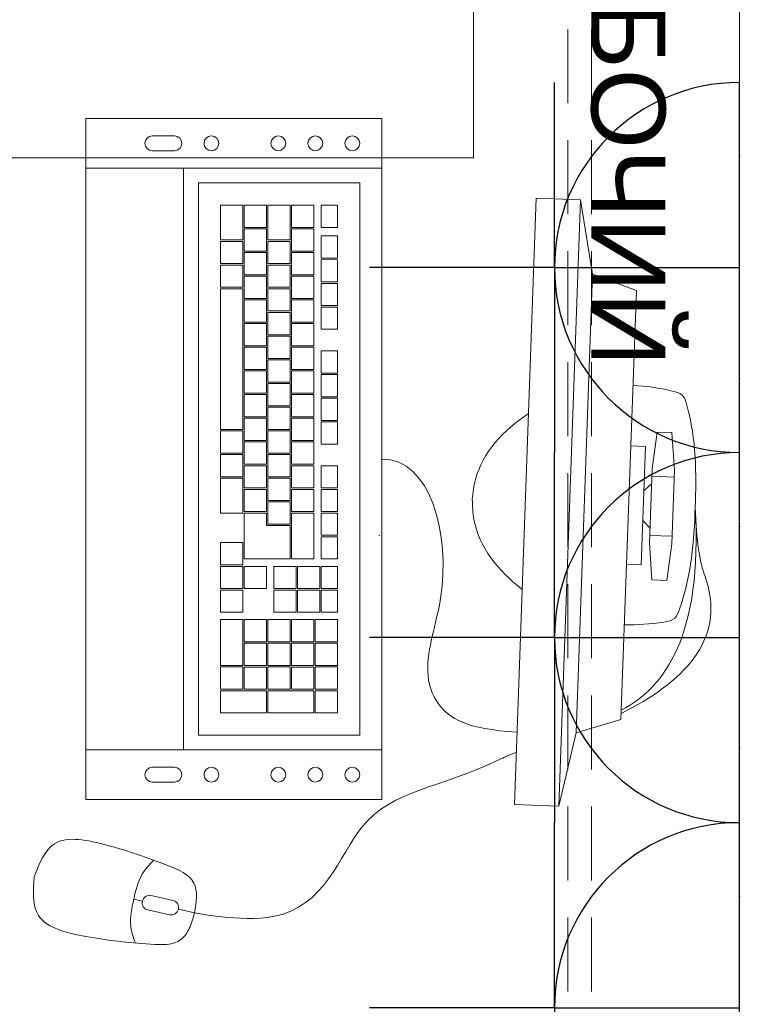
# Model space of a CAD drawing. Header units: millimetres. Extents: x -692150 to 2662533, y -92609 to 65084.
# Tile 18 of 256: x -73169 to -72680, y -52824 to -52159. Entities that reach past the tile are written whole.
import ezdxf

# ---------------------------------------------------------------- set-up
doc = ezdxf.new("R2010")
doc.units = ezdxf.units.MM
doc.linetypes.add('( Hidden )', pattern=[0.375, 0.25, -0.125])
doc.layers.add('00_АР_Номер мебели', color=1, linetype='Continuous', lineweight=13, plot=False)
doc.layers.add('11_АР_Номер мебели', color=1, linetype='Continuous', lineweight=13, plot=False)
for name, color, linetype, lineweight, true_color in [('00_АР_Подложка', 7, 'Continuous', 0, 0x9b9292), ('09_АР_Мебель', 7, 'Continuous', 9, 0x000000), ('1. ПОДЛОЖКА', 7, 'Continuous', 0, 0x9b9292)]:
    doc.layers.add(name, color=color, linetype=linetype, lineweight=lineweight, true_color=true_color)
doc.layers.add('06_АР_Мебель', color=4, linetype='Continuous', lineweight=9)
doc.layers.add('ЭОМ', color=7, linetype='Continuous')
doc.styles.get("Standard").update_dxf_attribs({"font": 'arial.ttf'})

# ---------------------------------------------------------------- blocks, each defined once
blk = doc.blocks.new('Компьютер')
at = {"layer": '00_АР_Подложка', "lineweight": 0}
for p, q in [((-76.43, 195.2), (-76.44, 185.2)), ((-76.43, 195.2), (-51.43, 197.69)), ((-51.43, 197.69), (-1.43, 197.66)), ((-46.44, 182.69), (-46.43, 197.69)), ((-6.43, 197.66), (-6.44, 182.66)), ((23.57, 195.14), (-1.43, 197.66)), ((23.57, 195.14), (23.56, 185.14)), ((-76.44, 185.2), (-51.44, 182.69)), ((-1.44, 182.66), (-51.44, 182.69)), ((-36.44, 177.68), (-41.44, 182.68)), ((-16.44, 177.67), (-11.44, 182.66)), ((23.56, 185.14), (-1.44, 182.66)), ((-66.45, 167.7), (-66.44, 177.7)), ((-66.44, 177.7), (13.56, 177.65)), ((13.56, 177.65), (13.55, 167.65)), ((-171.45, 167.76), (-181.47, 137.76)), ((118.55, 167.59), (-171.45, 167.76)), ((13.55, 167.65), (-66.45, 167.7)), ((118.55, 167.59), (128.47, 137.76)), ((-181.47, 137.76), (-231.47, 127.79)), ((-181.47, 137.76), (128.47, 137.76)), ((128.47, 137.76), (178.53, 127.79)), ((-231.49, 97.79), (-231.47, 127.79)), ((-231.47, 127.79), (178.53, 127.79)), ((178.53, 127.79), (178.51, 97.79)), ((-231.49, 97.79), (178.51, 97.79)), ((-281.52, -8.22), (178.19, 8.05)), ((144.71, 6.87), (151.79, -193.01)), ((178.19, 8.05), (185.27, -191.82)), ((-274.45, -208.09), (-281.52, -8.22)), ((-248.04, -7.03), (-240.97, -206.91)), ((-237.52, -21.67), (135.25, -8.48)), ((135.25, -8.48), (139.11, -117.41)), ((-233.66, -130.6), (-237.52, -21.67)), ((52.83, -26.4), (37.84, -26.93)), ((52.83, -26.4), (53.22, -37.4)), ((57.83, -26.23), (72.82, -25.7)), ((58.36, -41.22), (57.83, -26.23)), ((72.82, -25.7), (73.35, -40.69)), ((73.82, -25.66), (88.81, -25.13)), ((74.35, -40.65), (73.82, -25.66)), ((88.81, -25.13), (89.34, -40.12)), ((89.81, -25.1), (104.8, -24.56)), ((90.34, -40.09), (89.81, -25.1)), ((104.8, -24.56), (105.33, -39.56)), ((105.8, -24.53), (120.79, -24)), ((106.33, -39.52), (105.8, -24.53)), ((120.79, -24), (121.32, -38.99)), ((-138.21, -33.16), (-153.2, -33.69)), ((-138.21, -33.16), (-137.83, -44.16)), ((-108.65, -32.12), (-123.64, -32.65)), ((-123.25, -43.64), (-123.64, -32.65)), ((-108.65, -32.12), (-108.26, -43.11)), ((-92.66, -31.55), (-107.65, -32.08)), ((-107.26, -43.08), (-107.65, -32.08)), ((-92.66, -31.55), (-92.27, -42.55)), ((-76.67, -30.99), (-91.66, -31.52)), ((-91.27, -42.51), (-91.66, -31.52)), ((-76.67, -30.99), (-76.28, -41.98)), ((-60.68, -30.42), (-75.67, -30.95)), ((-75.28, -41.94), (-75.67, -30.95)), ((-60.68, -30.42), (-60.29, -41.41)), ((-31.11, -29.37), (-46.11, -29.9)), ((-45.72, -40.9), (-46.11, -29.9)), ((-31.11, -29.37), (-30.73, -40.37)), ((-15.12, -28.81), (-30.12, -29.34)), ((-29.73, -40.33), (-30.12, -29.34)), ((-15.12, -28.81), (-14.74, -39.8)), ((0.87, -28.24), (-14.13, -28.77)), ((-13.74, -39.77), (-14.13, -28.77)), ((0.87, -28.24), (1.25, -39.24)), ((16.86, -27.68), (1.86, -28.21)), ((2.25, -39.2), (1.86, -28.21)), ((16.86, -27.68), (17.24, -38.67)), ((36.84, -26.97), (21.85, -27.5)), ((22.24, -38.49), (21.85, -27.5)), ((36.84, -26.97), (37.23, -37.96)), ((38.23, -37.93), (37.84, -26.93)), ((-207, -35.6), (-222, -36.13)), ((-221.61, -47.12), (-222, -36.13)), ((-207, -35.6), (-206.62, -46.59)), ((-186.18, -34.86), (-201.17, -35.39)), ((-200.79, -46.39), (-201.17, -35.39)), ((-186.18, -34.86), (-185.8, -45.85)), ((-170.19, -34.3), (-185.18, -34.83)), ((-184.8, -45.82), (-185.18, -34.83)), ((-170.19, -34.3), (-169.81, -45.29)), ((-154.2, -33.73), (-169.19, -34.26)), ((-168.81, -45.25), (-169.19, -34.26)), ((-154.2, -33.73), (-153.82, -44.72)), ((-152.82, -44.69), (-153.2, -33.69)), ((-14.74, -39.8), (-29.73, -40.33)), ((1.25, -39.24), (-13.74, -39.77)), ((17.24, -38.67), (2.25, -39.2)), ((37.23, -37.96), (22.24, -38.49)), ((22.28, -39.49), (37.27, -38.96)), ((22.81, -54.48), (22.28, -39.49)), ((37.27, -38.96), (37.8, -53.95)), ((53.22, -37.4), (38.23, -37.93)), ((38.27, -38.93), (53.26, -38.4)), ((38.8, -53.92), (38.27, -38.93)), ((53.26, -38.4), (53.79, -53.39)), ((105.33, -39.56), (90.34, -40.09)), ((121.32, -38.99), (106.33, -39.52)), ((-185.8, -45.85), (-200.79, -46.39)), ((-169.81, -45.29), (-184.8, -45.82)), ((-153.82, -44.72), (-168.81, -45.25)), ((-137.83, -44.16), (-152.82, -44.69)), ((-108.26, -43.11), (-123.25, -43.64)), ((-92.27, -42.55), (-107.26, -43.08)), ((-76.28, -41.98), (-91.27, -42.51)), ((-77.52, -47.03), (-62.53, -46.5)), ((-60.29, -41.41), (-75.28, -41.94)), ((-62.53, -46.5), (-62, -61.49)), ((-61.53, -46.46), (-46.54, -45.93)), ((-61, -61.45), (-61.53, -46.46)), ((-46.54, -45.93), (-46.01, -60.92)), ((-30.73, -40.37), (-45.72, -40.9)), ((-45.54, -45.89), (-30.55, -45.36)), ((-45.01, -60.89), (-45.54, -45.89)), ((-30.55, -45.36), (-30.02, -60.35)), ((-29.55, -45.33), (-14.56, -44.8)), ((-29.02, -60.32), (-29.55, -45.33)), ((-14.56, -44.8), (-14.03, -59.79)), ((-13.56, -44.76), (17.42, -43.67)), ((-13.03, -59.75), (-13.56, -44.76)), ((17.42, -43.67), (17.95, -58.66)), ((73.35, -40.69), (58.36, -41.22)), ((58.4, -42.22), (73.39, -41.69)), ((58.93, -57.21), (58.4, -42.22)), ((73.39, -41.69), (73.92, -56.68)), ((89.34, -40.12), (74.35, -40.65)), ((74.39, -41.65), (89.38, -41.12)), ((74.92, -56.64), (74.39, -41.65)), ((89.38, -41.12), (89.91, -56.11)), ((90.38, -41.09), (105.37, -40.55)), ((90.91, -56.08), (90.38, -41.09)), ((105.37, -40.55), (105.9, -55.55)), ((106.37, -40.52), (121.36, -39.99)), ((107.46, -71.5), (106.37, -40.52)), ((121.36, -39.99), (122.45, -70.97)), ((-206.62, -46.59), (-221.61, -47.12)), ((-221.43, -52.12), (-206.44, -51.59)), ((-220.9, -67.11), (-221.43, -52.12)), ((-206.44, -51.59), (-205.91, -66.58)), ((-205.44, -51.55), (-190.45, -51.02)), ((-204.91, -66.54), (-205.44, -51.55)), ((-190.45, -51.02), (-189.92, -66.01)), ((-189.45, -50.99), (-174.46, -50.46)), ((-188.92, -65.98), (-189.45, -50.99)), ((-174.46, -50.46), (-173.93, -65.45)), ((-173.46, -50.42), (-158.47, -49.89)), ((-172.93, -65.41), (-173.46, -50.42)), ((-158.47, -49.89), (-157.94, -64.88)), ((-157.47, -49.86), (-142.48, -49.33)), ((-156.94, -64.85), (-157.47, -49.86)), ((-142.48, -49.33), (-141.95, -64.32)), ((-141.48, -49.29), (-126.49, -48.76)), ((-140.95, -64.28), (-141.48, -49.29)), ((-126.49, -48.76), (-125.96, -63.75)), ((-125.49, -48.72), (-110.5, -48.19)), ((-124.96, -63.71), (-125.49, -48.72)), ((-110.5, -48.19), (-109.97, -63.18)), ((-109.5, -48.16), (-94.51, -47.63)), ((-108.97, -63.15), (-109.5, -48.16)), ((-94.51, -47.63), (-93.98, -62.62)), ((-93.51, -47.59), (-78.52, -47.06)), ((-92.98, -62.58), (-93.51, -47.59)), ((-78.52, -47.06), (-77.99, -62.05)), ((-76.99, -62.02), (-77.52, -47.03)), ((-14.03, -59.79), (-29.02, -60.32)), ((17.95, -58.66), (-13.03, -59.75)), ((-4.5, -60.45), (17.99, -59.66)), ((17.99, -59.66), (19.08, -90.64)), ((37.8, -53.95), (22.81, -54.48)), ((22.84, -55.48), (37.83, -54.95)), ((23.37, -70.47), (22.84, -55.48)), ((37.83, -54.95), (38.36, -69.94)), ((53.79, -53.39), (38.8, -53.92)), ((38.83, -54.92), (53.82, -54.39)), ((39.36, -69.91), (38.83, -54.92)), ((53.82, -54.39), (54.35, -69.38)), ((73.92, -56.68), (58.93, -57.21)), ((58.96, -58.21), (73.95, -57.68)), ((59.49, -73.2), (58.96, -58.21)), ((73.95, -57.68), (74.48, -72.67)), ((89.91, -56.11), (74.92, -56.64)), ((74.95, -57.64), (89.94, -57.11)), ((75.48, -72.63), (74.95, -57.64)), ((89.94, -57.11), (90.47, -72.1)), ((105.9, -55.55), (90.91, -56.08)), ((90.94, -57.08), (105.93, -56.54)), ((91.47, -72.07), (90.94, -57.08)), ((105.93, -56.54), (106.46, -71.54)), ((-189.92, -66.01), (-204.91, -66.54)), ((-173.93, -65.45), (-188.92, -65.98)), ((-180.39, -66.68), (-165.4, -66.15)), ((-157.94, -64.88), (-172.93, -65.41)), ((-165.4, -66.15), (-164.87, -81.14)), ((-164.4, -66.11), (-149.41, -65.58)), ((-163.87, -81.1), (-164.4, -66.11)), ((-141.95, -64.32), (-156.94, -64.85)), ((-149.41, -65.58), (-148.88, -80.57)), ((-148.41, -65.54), (-133.42, -65.01)), ((-147.88, -80.54), (-148.41, -65.54)), ((-125.96, -63.75), (-140.95, -64.28)), ((-133.42, -65.01), (-132.89, -80.01)), ((-132.42, -64.98), (-117.43, -64.45)), ((-131.89, -79.97), (-132.42, -64.98)), ((-109.97, -63.18), (-124.96, -63.71)), ((-117.43, -64.45), (-116.9, -79.44)), ((-116.43, -64.41), (-101.44, -63.88)), ((-115.9, -79.4), (-116.43, -64.41)), ((-93.98, -62.62), (-108.97, -63.15)), ((-101.44, -63.88), (-100.91, -78.87)), ((-100.44, -63.85), (-85.45, -63.32)), ((-99.91, -78.84), (-100.44, -63.85)), ((-77.99, -62.05), (-92.98, -62.58)), ((-85.45, -63.32), (-84.92, -78.31)), ((-84.45, -63.28), (-69.46, -62.75)), ((-83.92, -78.27), (-84.45, -63.28)), ((-62, -61.49), (-76.99, -62.02)), ((-69.46, -62.75), (-68.93, -77.74)), ((-68.46, -62.72), (-53.47, -62.19)), ((-67.93, -77.71), (-68.46, -62.72)), ((-46.01, -60.92), (-61, -61.45)), ((-53.47, -62.19), (-52.94, -77.18)), ((-52.47, -62.15), (-37.48, -61.62)), ((-51.94, -77.14), (-52.47, -62.15)), ((-30.02, -60.35), (-45.01, -60.89)), ((-37.48, -61.62), (-36.95, -76.61)), ((-36.48, -61.58), (-21.49, -61.05)), ((-35.95, -76.57), (-36.48, -61.58)), ((-21.49, -61.05), (-20.96, -76.04)), ((-20.49, -61.02), (-5.5, -60.49)), ((-19.96, -76.01), (-20.49, -61.02)), ((-5.5, -60.49), (-4.97, -75.48)), ((-3.93, -76.44), (-4.5, -60.45)), ((-205.91, -66.58), (-220.9, -67.11)), ((-220.86, -68.11), (-197.38, -67.28)), ((-220.33, -83.1), (-220.86, -68.11)), ((-197.38, -67.28), (-196.85, -82.27)), ((-196.38, -67.24), (-181.39, -66.71)), ((-195.85, -82.23), (-196.38, -67.24)), ((-181.39, -66.71), (-180.86, -81.7)), ((-179.86, -81.67), (-180.39, -66.68)), ((38.36, -69.94), (23.37, -70.47)), ((54.35, -69.38), (39.36, -69.91)), ((74.48, -72.67), (59.49, -73.2)), ((90.47, -72.1), (75.48, -72.63)), ((75.52, -73.63), (90.51, -73.1)), ((90.51, -73.1), (91.04, -88.09)), ((106.46, -71.54), (91.47, -72.07)), ((91.51, -73.07), (106.5, -72.53)), ((92.04, -88.06), (91.51, -73.07)), ((106.5, -72.53), (107.03, -87.53)), ((122.45, -70.97), (107.46, -71.5)), ((107.5, -72.5), (122.49, -71.97)), ((108.59, -103.48), (107.5, -72.5)), ((122.49, -71.97), (123.58, -102.95)), ((-116.9, -79.44), (-131.89, -79.97)), ((-100.91, -78.87), (-115.9, -79.4)), ((-108.37, -80.14), (-93.38, -79.61)), ((-84.92, -78.31), (-99.91, -78.84)), ((-93.38, -79.61), (-92.85, -94.6)), ((-92.38, -79.57), (-77.39, -79.04)), ((-91.85, -94.56), (-92.38, -79.57)), ((-68.93, -77.74), (-83.92, -78.27)), ((-77.39, -79.04), (-76.86, -94.03)), ((-76.39, -79.01), (-61.4, -78.48)), ((-75.86, -94), (-76.39, -79.01)), ((-52.94, -77.18), (-67.93, -77.71)), ((-61.4, -78.48), (-60.87, -93.47)), ((-60.4, -78.44), (-45.41, -77.91)), ((-59.87, -93.43), (-60.4, -78.44)), ((-36.95, -76.61), (-51.94, -77.14)), ((-45.41, -77.91), (-44.88, -92.9)), ((-44.41, -77.87), (-29.42, -77.34)), ((-43.88, -92.87), (-44.41, -77.87)), ((-20.96, -76.04), (-35.95, -76.57)), ((-29.42, -77.34), (-28.89, -92.33)), ((-28.42, -77.31), (-13.43, -76.78)), ((-27.89, -92.3), (-28.42, -77.31)), ((-4.97, -75.48), (-19.96, -76.01)), ((-13.43, -76.78), (-12.9, -91.77)), ((-12.43, -76.74), (-3.93, -76.44)), ((-11.9, -91.73), (-12.43, -76.74)), ((23.55, -75.47), (38.54, -74.94)), ((24.08, -90.46), (23.55, -75.47)), ((38.54, -74.94), (39.07, -89.93)), ((59.53, -74.2), (74.52, -73.67)), ((60.06, -89.19), (59.53, -74.2)), ((74.52, -73.67), (75.05, -88.66)), ((76.05, -88.62), (75.52, -73.63)), ((-196.85, -82.27), (-220.33, -83.1)), ((-220.3, -84.1), (-205.31, -83.57)), ((-219.77, -99.09), (-220.3, -84.1)), ((-205.31, -83.57), (-204.78, -98.56)), ((-204.31, -83.53), (-189.32, -83)), ((-203.78, -98.52), (-204.31, -83.53)), ((-180.86, -81.7), (-195.85, -82.23)), ((-189.32, -83), (-188.79, -97.99)), ((-188.32, -82.97), (-173.33, -82.44)), ((-187.79, -97.96), (-188.32, -82.97)), ((-164.87, -81.14), (-179.86, -81.67)), ((-173.33, -82.44), (-172.8, -97.43)), ((-172.33, -82.4), (-157.34, -81.87)), ((-171.8, -97.39), (-172.33, -82.4)), ((-148.88, -80.57), (-163.87, -81.1)), ((-157.34, -81.87), (-156.81, -96.86)), ((-156.34, -81.84), (-141.35, -81.31)), ((-155.81, -96.83), (-156.34, -81.84)), ((-132.89, -80.01), (-147.88, -80.54)), ((-141.35, -81.31), (-140.82, -96.3)), ((-140.35, -81.27), (-125.36, -80.74)), ((-139.82, -96.26), (-140.35, -81.27)), ((-125.36, -80.74), (-124.83, -95.73)), ((-124.36, -80.7), (-109.37, -80.17)), ((-123.83, -95.69), (-124.36, -80.7)), ((-109.37, -80.17), (-108.84, -95.16)), ((-107.84, -95.13), (-108.37, -80.14)), ((-44.88, -92.9), (-59.87, -93.43)), ((-28.89, -92.33), (-43.88, -92.87)), ((-35.35, -93.56), (-11.86, -92.73)), ((-12.9, -91.77), (-27.89, -92.3)), ((19.08, -90.64), (-11.9, -91.73)), ((-11.86, -92.73), (-11.33, -107.72)), ((8.13, -92.03), (23.12, -91.5)), ((8.66, -107.02), (8.13, -92.03)), ((23.12, -91.5), (23.65, -106.49)), ((39.07, -89.93), (24.08, -90.46)), ((24.12, -91.46), (39.11, -90.93)), ((24.65, -106.45), (24.12, -91.46)), ((39.11, -90.93), (39.64, -105.92)), ((40.11, -90.89), (55.1, -90.36)), ((40.64, -105.88), (40.11, -90.89)), ((55.1, -90.36), (55.63, -105.35)), ((75.05, -88.66), (60.06, -89.19)), ((60.09, -90.19), (91.07, -89.09)), ((60.62, -105.18), (60.09, -90.19)), ((91.04, -88.09), (76.05, -88.62)), ((91.07, -89.09), (91.6, -104.08)), ((107.03, -87.53), (92.04, -88.06)), ((92.07, -89.06), (107.06, -88.52)), ((92.6, -104.05), (92.07, -89.06)), ((107.06, -88.52), (107.59, -103.52)), ((-204.78, -98.56), (-219.77, -99.09)), ((-219.73, -100.09), (-196.25, -99.26)), ((-188.79, -97.99), (-203.78, -98.52)), ((-196.25, -99.26), (-195.72, -114.25)), ((-195.25, -99.22), (-180.26, -98.69)), ((-194.72, -114.21), (-195.25, -99.22)), ((-172.8, -97.43), (-187.79, -97.96)), ((-180.26, -98.69), (-179.73, -113.68)), ((-179.26, -98.66), (-164.27, -98.13)), ((-178.73, -113.65), (-179.26, -98.66)), ((-156.81, -96.86), (-171.8, -97.39)), ((-164.27, -98.13), (-163.74, -113.12)), ((-163.27, -98.09), (-68.33, -94.73)), ((-162.74, -113.08), (-163.27, -98.09)), ((-140.82, -96.3), (-155.81, -96.83)), ((-124.83, -95.73), (-139.82, -96.26)), ((-108.84, -95.16), (-123.83, -95.69)), ((-92.85, -94.6), (-107.84, -95.13)), ((-76.86, -94.03), (-91.85, -94.56)), ((-60.87, -93.47), (-75.86, -94)), ((-68.33, -94.73), (-67.8, -109.72)), ((-67.33, -94.7), (-52.34, -94.17)), ((-66.8, -109.69), (-67.33, -94.7)), ((-52.34, -94.17), (-51.81, -109.16)), ((-51.34, -94.13), (-36.35, -93.6)), ((-50.81, -109.12), (-51.34, -94.13)), ((-36.35, -93.6), (-35.82, -108.59)), ((-34.82, -108.55), (-35.35, -93.56)), ((-219.2, -115.08), (-219.73, -100.09)), ((39.64, -105.92), (24.65, -106.45)), ((55.63, -105.35), (40.64, -105.88)), ((91.6, -104.08), (60.62, -105.18)), ((107.59, -103.52), (92.6, -104.05)), ((123.58, -102.95), (108.59, -103.48)), ((-67.8, -109.72), (-162.74, -113.08)), ((-51.81, -109.16), (-66.8, -109.69)), ((-35.82, -108.59), (-50.81, -109.12)), ((-11.33, -107.72), (-34.82, -108.55)), ((23.65, -106.49), (8.66, -107.02)), ((139.11, -117.41), (-233.66, -130.6)), ((-195.72, -114.25), (-219.2, -115.08)), ((-179.73, -113.68), (-194.72, -114.21)), ((-163.74, -113.12), (-178.73, -113.65)), ((259.16, -115.85), (257.13, -126.72)), ((-243.3, -140.95), (149.45, -127.05)), ((161.41, -132.82), (161.94, -147.81)), ((171.94, -147.46), (171.41, -132.47)), ((251.29, -130.71), (248.54, -145.46)), ((258.36, -147.3), (261.12, -132.55)), ((-233.31, -140.59), (-243.3, -140.95)), ((-264.82, -147.9), (-264.29, -162.9)), ((-254.29, -162.54), (-254.83, -147.55)), ((252.53, -151.29), (251.43, -157.16)), ((185.27, -191.82), (-274.45, -208.09))]:
    blk.add_line(p, q, dxfattribs=at)
for centre, radius in [((0, 0), 0.1), ((162.16, -12.53), 5), ((-264.07, -27.61), 5), ((163.04, -37.51), 5), ((-263.19, -52.6), 5), ((163.93, -62.5), 5), ((-262.3, -77.58), 5), ((165.53, -107.66), 5), ((-260.71, -122.74), 5)]:
    blk.add_circle(centre, radius, dxfattribs=at)
for centre, start, end in [((166.41, -132.64), 2.02668, 182.02668), ((256.21, -131.63), 349.4053, 169.4053), ((-259.82, -147.73), 2.02668, 182.02668), ((253.45, -146.38), 169.4053, 349.4053), ((166.94, -147.64), 182.02668, 2.02668), ((-259.29, -162.72), 182.02668, 2.02668)]:
    blk.add_arc(centre, 5, start, end, dxfattribs=at)
for points, knots in [([(114.42, 167.59), (92.32, 208.17), (56.84, 241.59), (7.11, 215.01), (-26.42, 212.67)], [301.145323, 301.145323, 301.145323, 301.145323, 415.407088, 437.556664, 437.556664, 437.556664, 437.556664]), ([(-26.42, 212.67), (-49.56, 212.69), (-74.07, 211.72), (-102.85, 202.23), (-106.02, 187.95), (-107.25, 176.46), (-107.33, 167.72)], [0, 0, 0, 0, 69.399914, 76.624177, 84.122224, 109.95105, 109.95105, 109.95105, 109.95105]), ([(-26.42, 212.67), (-3.29, 212.66), (21.22, 211.67), (49.99, 202.14), (53.14, 187.85), (54.37, 176.37), (54.44, 167.63)], [0, 0, 0, 0, 69.399914, 76.624177, 84.122224, 109.95105, 109.95105, 109.95105, 109.95105]), ([(-85.74, 97.71), (-74.22, 81.22), (-54.63, 64.43), (-31.04, 62.16), (-26.51, 61.95)], [183.033033, 183.033033, 183.033033, 183.033033, 239.928901, 253.488029, 253.488029, 253.488029, 253.488029]), ([(-51.66, -0.08), (-53.29, 32.49), (17.85, 54.71), (84.3, 31.82), (115.93, 42.23), (128.7, 63.32), (129.53, 97.58)], [0, 0, 0, 0, 111.099215, 156.303039, 180.580053, 211.421886, 211.421886, 211.421886, 211.421886]), ([(32.76, 97.64), (21.22, 81.16), (1.61, 64.39), (-21.98, 62.16), (-26.51, 61.95)], [183.033033, 183.033033, 183.033033, 183.033033, 239.928901, 253.488029, 253.488029, 253.488029, 253.488029]), ([(259.16, -115.85), (259.16, -115.85), (273.46, -32.39), (172.86, -9.92), (169.34, 49), (144.35, 94.2), (143.26, 97.57)], [0, 0, 0, 0, 49.29571, 130.063652, 232.751106, 241.185472, 241.185472, 241.185472, 241.185472]), ([(251.43, -157.16), (245.54, -156.06), (235.19, -153.95), (227.58, -147.4), (224.68, -144.44)], [0, 0, 0, 0, 17.989581, 30.266668, 30.266668, 30.266668, 30.266668]), ([(251.43, -157.16), (257.33, -158.27), (267.74, -160.04), (277.2, -156.68), (280.97, -154.97)], [0, 0, 0, 0, 17.989581, 30.266668, 30.266668, 30.266668, 30.266668])]:
    blk.add_open_spline(points, degree=3, knots=knots, dxfattribs=at)
blk.add_open_spline([(112.12, 167.59), (95.68, 196.63), (59.67, 220.75), (-26.42, 212.67)], degree=3, dxfattribs=at)
for points, start_tangent in [([(238.75, -224.96), (215.99, -212.1), (215.55, -176.89), (227.93, -134.83), (239.19, -116.95), (247.92, -114.85), (259.16, -115.85)], (-0.982952, 0.18386)), ([(238.75, -224.96), (264.62, -221.19), (277.76, -188.53), (281.42, -144.83), (277.39, -124.1), (270, -118.98), (259.16, -115.85)], (0.982952, -0.18386))]:
    blk.add_spline(points, degree=3, dxfattribs=dict(at, start_tangent=start_tangent))
at = {"layer": '06_АР_Мебель', "lineweight": 0}
for p, q in [((-76.43, 195.2), (-76.44, 185.2)), ((-76.43, 195.2), (-51.43, 197.69)), ((-51.43, 197.69), (-1.43, 197.66)), ((-46.44, 182.69), (-46.43, 197.69)), ((-6.43, 197.66), (-6.44, 182.66)), ((23.57, 195.14), (-1.43, 197.66)), ((23.57, 195.14), (23.56, 185.14)), ((-76.44, 185.2), (-51.44, 182.69)), ((-1.44, 182.66), (-51.44, 182.69)), ((-36.44, 177.68), (-41.44, 182.68)), ((-16.44, 177.67), (-11.44, 182.66)), ((23.56, 185.14), (-1.44, 182.66)), ((-66.45, 167.7), (-66.44, 177.7)), ((-66.44, 177.7), (13.56, 177.65)), ((13.56, 177.65), (13.55, 167.65)), ((-171.45, 167.76), (-181.47, 137.76)), ((118.55, 167.59), (-171.45, 167.76)), ((13.55, 167.65), (-66.45, 167.7)), ((118.55, 167.59), (128.47, 137.76)), ((-181.47, 137.76), (-231.47, 127.79)), ((-181.47, 137.76), (128.47, 137.76)), ((128.47, 137.76), (178.53, 127.79)), ((-231.49, 97.79), (-231.47, 127.79)), ((-231.47, 127.79), (178.53, 127.79)), ((178.53, 127.79), (178.51, 97.79)), ((-231.49, 97.79), (178.51, 97.79)), ((-281.52, -8.22), (178.19, 8.05)), ((144.71, 6.87), (151.79, -193.01)), ((178.19, 8.05), (185.27, -191.82)), ((-274.45, -208.09), (-281.52, -8.22)), ((-248.04, -7.03), (-240.97, -206.91)), ((-237.52, -21.67), (135.25, -8.48)), ((135.25, -8.48), (139.11, -117.41)), ((-233.66, -130.6), (-237.52, -21.67)), ((52.83, -26.4), (37.84, -26.93)), ((52.83, -26.4), (53.22, -37.4)), ((57.83, -26.23), (72.82, -25.7)), ((58.36, -41.22), (57.83, -26.23)), ((72.82, -25.7), (73.35, -40.69)), ((73.82, -25.66), (88.81, -25.13)), ((74.35, -40.65), (73.82, -25.66)), ((88.81, -25.13), (89.34, -40.12)), ((89.81, -25.1), (104.8, -24.56)), ((90.34, -40.09), (89.81, -25.1)), ((104.8, -24.56), (105.33, -39.56)), ((105.8, -24.53), (120.79, -24)), ((106.33, -39.52), (105.8, -24.53)), ((120.79, -24), (121.32, -38.99)), ((-138.21, -33.16), (-153.2, -33.69)), ((-138.21, -33.16), (-137.83, -44.16)), ((-108.65, -32.12), (-123.64, -32.65)), ((-123.25, -43.64), (-123.64, -32.65)), ((-108.65, -32.12), (-108.26, -43.11)), ((-92.66, -31.55), (-107.65, -32.08)), ((-107.26, -43.08), (-107.65, -32.08)), ((-92.66, -31.55), (-92.27, -42.55)), ((-76.67, -30.99), (-91.66, -31.52)), ((-91.27, -42.51), (-91.66, -31.52)), ((-76.67, -30.99), (-76.28, -41.98)), ((-60.68, -30.42), (-75.67, -30.95)), ((-75.28, -41.94), (-75.67, -30.95)), ((-60.68, -30.42), (-60.29, -41.41)), ((-31.11, -29.37), (-46.11, -29.9)), ((-45.72, -40.9), (-46.11, -29.9)), ((-31.11, -29.37), (-30.73, -40.37)), ((-15.12, -28.81), (-30.12, -29.34)), ((-29.73, -40.33), (-30.12, -29.34)), ((-15.12, -28.81), (-14.74, -39.8)), ((0.87, -28.24), (-14.13, -28.77)), ((-13.74, -39.77), (-14.13, -28.77)), ((0.87, -28.24), (1.25, -39.24)), ((16.86, -27.68), (1.86, -28.21)), ((2.25, -39.2), (1.86, -28.21)), ((16.86, -27.68), (17.24, -38.67)), ((36.84, -26.97), (21.85, -27.5)), ((22.24, -38.49), (21.85, -27.5)), ((36.84, -26.97), (37.23, -37.96)), ((38.23, -37.93), (37.84, -26.93)), ((-207, -35.6), (-222, -36.13)), ((-221.61, -47.12), (-222, -36.13)), ((-207, -35.6), (-206.62, -46.59)), ((-186.18, -34.86), (-201.17, -35.39)), ((-200.79, -46.39), (-201.17, -35.39)), ((-186.18, -34.86), (-185.8, -45.85)), ((-170.19, -34.3), (-185.18, -34.83)), ((-184.8, -45.82), (-185.18, -34.83)), ((-170.19, -34.3), (-169.81, -45.29)), ((-154.2, -33.73), (-169.19, -34.26)), ((-168.81, -45.25), (-169.19, -34.26)), ((-154.2, -33.73), (-153.82, -44.72)), ((-152.82, -44.69), (-153.2, -33.69)), ((-14.74, -39.8), (-29.73, -40.33)), ((1.25, -39.24), (-13.74, -39.77)), ((17.24, -38.67), (2.25, -39.2)), ((37.23, -37.96), (22.24, -38.49)), ((22.28, -39.49), (37.27, -38.96)), ((22.81, -54.48), (22.28, -39.49)), ((37.27, -38.96), (37.8, -53.95)), ((53.22, -37.4), (38.23, -37.93)), ((38.27, -38.93), (53.26, -38.4)), ((38.8, -53.92), (38.27, -38.93)), ((53.26, -38.4), (53.79, -53.39)), ((105.33, -39.56), (90.34, -40.09)), ((121.32, -38.99), (106.33, -39.52)), ((-185.8, -45.85), (-200.79, -46.39)), ((-169.81, -45.29), (-184.8, -45.82)), ((-153.82, -44.72), (-168.81, -45.25)), ((-137.83, -44.16), (-152.82, -44.69)), ((-108.26, -43.11), (-123.25, -43.64)), ((-92.27, -42.55), (-107.26, -43.08)), ((-76.28, -41.98), (-91.27, -42.51)), ((-77.52, -47.03), (-62.53, -46.5)), ((-60.29, -41.41), (-75.28, -41.94)), ((-62.53, -46.5), (-62, -61.49)), ((-61.53, -46.46), (-46.54, -45.93)), ((-61, -61.45), (-61.53, -46.46)), ((-46.54, -45.93), (-46.01, -60.92)), ((-30.73, -40.37), (-45.72, -40.9)), ((-45.54, -45.89), (-30.55, -45.36)), ((-45.01, -60.89), (-45.54, -45.89)), ((-30.55, -45.36), (-30.02, -60.35)), ((-29.55, -45.33), (-14.56, -44.8)), ((-29.02, -60.32), (-29.55, -45.33)), ((-14.56, -44.8), (-14.03, -59.79)), ((-13.56, -44.76), (17.42, -43.67)), ((-13.03, -59.75), (-13.56, -44.76)), ((17.42, -43.67), (17.95, -58.66)), ((73.35, -40.69), (58.36, -41.22)), ((58.4, -42.22), (73.39, -41.69)), ((58.93, -57.21), (58.4, -42.22)), ((73.39, -41.69), (73.92, -56.68)), ((89.34, -40.12), (74.35, -40.65)), ((74.39, -41.65), (89.38, -41.12)), ((74.92, -56.64), (74.39, -41.65)), ((89.38, -41.12), (89.91, -56.11)), ((90.38, -41.09), (105.37, -40.55)), ((90.91, -56.08), (90.38, -41.09)), ((105.37, -40.55), (105.9, -55.55)), ((106.37, -40.52), (121.36, -39.99)), ((107.46, -71.5), (106.37, -40.52)), ((121.36, -39.99), (122.45, -70.97)), ((-206.62, -46.59), (-221.61, -47.12)), ((-221.43, -52.12), (-206.44, -51.59)), ((-220.9, -67.11), (-221.43, -52.12)), ((-206.44, -51.59), (-205.91, -66.58)), ((-205.44, -51.55), (-190.45, -51.02)), ((-204.91, -66.54), (-205.44, -51.55)), ((-190.45, -51.02), (-189.92, -66.01)), ((-189.45, -50.99), (-174.46, -50.46)), ((-188.92, -65.98), (-189.45, -50.99)), ((-174.46, -50.46), (-173.93, -65.45)), ((-173.46, -50.42), (-158.47, -49.89)), ((-172.93, -65.41), (-173.46, -50.42)), ((-158.47, -49.89), (-157.94, -64.88)), ((-157.47, -49.86), (-142.48, -49.33)), ((-156.94, -64.85), (-157.47, -49.86)), ((-142.48, -49.33), (-141.95, -64.32)), ((-141.48, -49.29), (-126.49, -48.76)), ((-140.95, -64.28), (-141.48, -49.29)), ((-126.49, -48.76), (-125.96, -63.75)), ((-125.49, -48.72), (-110.5, -48.19)), ((-124.96, -63.71), (-125.49, -48.72)), ((-110.5, -48.19), (-109.97, -63.18)), ((-109.5, -48.16), (-94.51, -47.63)), ((-108.97, -63.15), (-109.5, -48.16)), ((-94.51, -47.63), (-93.98, -62.62)), ((-93.51, -47.59), (-78.52, -47.06)), ((-92.98, -62.58), (-93.51, -47.59)), ((-78.52, -47.06), (-77.99, -62.05)), ((-76.99, -62.02), (-77.52, -47.03)), ((-14.03, -59.79), (-29.02, -60.32)), ((17.95, -58.66), (-13.03, -59.75)), ((-4.5, -60.45), (17.99, -59.66)), ((17.99, -59.66), (19.08, -90.64)), ((37.8, -53.95), (22.81, -54.48)), ((22.84, -55.48), (37.83, -54.95)), ((23.37, -70.47), (22.84, -55.48)), ((37.83, -54.95), (38.36, -69.94)), ((53.79, -53.39), (38.8, -53.92)), ((38.83, -54.92), (53.82, -54.39)), ((39.36, -69.91), (38.83, -54.92)), ((53.82, -54.39), (54.35, -69.38)), ((73.92, -56.68), (58.93, -57.21)), ((58.96, -58.21), (73.95, -57.68)), ((59.49, -73.2), (58.96, -58.21)), ((73.95, -57.68), (74.48, -72.67)), ((89.91, -56.11), (74.92, -56.64)), ((74.95, -57.64), (89.94, -57.11)), ((75.48, -72.63), (74.95, -57.64)), ((89.94, -57.11), (90.47, -72.1)), ((105.9, -55.55), (90.91, -56.08)), ((90.94, -57.08), (105.93, -56.54)), ((91.47, -72.07), (90.94, -57.08)), ((105.93, -56.54), (106.46, -71.54)), ((-189.92, -66.01), (-204.91, -66.54)), ((-173.93, -65.45), (-188.92, -65.98)), ((-180.39, -66.68), (-165.4, -66.15)), ((-157.94, -64.88), (-172.93, -65.41)), ((-165.4, -66.15), (-164.87, -81.14)), ((-164.4, -66.11), (-149.41, -65.58)), ((-163.87, -81.1), (-164.4, -66.11)), ((-141.95, -64.32), (-156.94, -64.85)), ((-149.41, -65.58), (-148.88, -80.57)), ((-148.41, -65.54), (-133.42, -65.01)), ((-147.88, -80.54), (-148.41, -65.54)), ((-125.96, -63.75), (-140.95, -64.28)), ((-133.42, -65.01), (-132.89, -80.01)), ((-132.42, -64.98), (-117.43, -64.45)), ((-131.89, -79.97), (-132.42, -64.98)), ((-109.97, -63.18), (-124.96, -63.71)), ((-117.43, -64.45), (-116.9, -79.44)), ((-116.43, -64.41), (-101.44, -63.88)), ((-115.9, -79.4), (-116.43, -64.41)), ((-93.98, -62.62), (-108.97, -63.15)), ((-101.44, -63.88), (-100.91, -78.87)), ((-100.44, -63.85), (-85.45, -63.32)), ((-99.91, -78.84), (-100.44, -63.85)), ((-77.99, -62.05), (-92.98, -62.58)), ((-85.45, -63.32), (-84.92, -78.31)), ((-84.45, -63.28), (-69.46, -62.75)), ((-83.92, -78.27), (-84.45, -63.28)), ((-62, -61.49), (-76.99, -62.02)), ((-69.46, -62.75), (-68.93, -77.74)), ((-68.46, -62.72), (-53.47, -62.19)), ((-67.93, -77.71), (-68.46, -62.72)), ((-46.01, -60.92), (-61, -61.45)), ((-53.47, -62.19), (-52.94, -77.18)), ((-52.47, -62.15), (-37.48, -61.62)), ((-51.94, -77.14), (-52.47, -62.15)), ((-30.02, -60.35), (-45.01, -60.89)), ((-37.48, -61.62), (-36.95, -76.61)), ((-36.48, -61.58), (-21.49, -61.05)), ((-35.95, -76.57), (-36.48, -61.58)), ((-21.49, -61.05), (-20.96, -76.04)), ((-20.49, -61.02), (-5.5, -60.49)), ((-19.96, -76.01), (-20.49, -61.02)), ((-5.5, -60.49), (-4.97, -75.48)), ((-3.93, -76.44), (-4.5, -60.45)), ((-205.91, -66.58), (-220.9, -67.11)), ((-220.86, -68.11), (-197.38, -67.28)), ((-220.33, -83.1), (-220.86, -68.11)), ((-197.38, -67.28), (-196.85, -82.27)), ((-196.38, -67.24), (-181.39, -66.71)), ((-195.85, -82.23), (-196.38, -67.24)), ((-181.39, -66.71), (-180.86, -81.7)), ((-179.86, -81.67), (-180.39, -66.68)), ((38.36, -69.94), (23.37, -70.47)), ((54.35, -69.38), (39.36, -69.91)), ((74.48, -72.67), (59.49, -73.2)), ((90.47, -72.1), (75.48, -72.63)), ((75.52, -73.63), (90.51, -73.1)), ((90.51, -73.1), (91.04, -88.09)), ((106.46, -71.54), (91.47, -72.07)), ((91.51, -73.07), (106.5, -72.53)), ((92.04, -88.06), (91.51, -73.07)), ((106.5, -72.53), (107.03, -87.53)), ((122.45, -70.97), (107.46, -71.5)), ((107.5, -72.5), (122.49, -71.97)), ((108.59, -103.48), (107.5, -72.5)), ((122.49, -71.97), (123.58, -102.95)), ((-116.9, -79.44), (-131.89, -79.97)), ((-100.91, -78.87), (-115.9, -79.4)), ((-108.37, -80.14), (-93.38, -79.61)), ((-84.92, -78.31), (-99.91, -78.84)), ((-93.38, -79.61), (-92.85, -94.6)), ((-92.38, -79.57), (-77.39, -79.04)), ((-91.85, -94.56), (-92.38, -79.57)), ((-68.93, -77.74), (-83.92, -78.27)), ((-77.39, -79.04), (-76.86, -94.03)), ((-76.39, -79.01), (-61.4, -78.48)), ((-75.86, -94), (-76.39, -79.01)), ((-52.94, -77.18), (-67.93, -77.71)), ((-61.4, -78.48), (-60.87, -93.47)), ((-60.4, -78.44), (-45.41, -77.91)), ((-59.87, -93.43), (-60.4, -78.44)), ((-36.95, -76.61), (-51.94, -77.14)), ((-45.41, -77.91), (-44.88, -92.9)), ((-44.41, -77.87), (-29.42, -77.34)), ((-43.88, -92.87), (-44.41, -77.87)), ((-20.96, -76.04), (-35.95, -76.57)), ((-29.42, -77.34), (-28.89, -92.33)), ((-28.42, -77.31), (-13.43, -76.78)), ((-27.89, -92.3), (-28.42, -77.31)), ((-4.97, -75.48), (-19.96, -76.01)), ((-13.43, -76.78), (-12.9, -91.77)), ((-12.43, -76.74), (-3.93, -76.44)), ((-11.9, -91.73), (-12.43, -76.74)), ((23.55, -75.47), (38.54, -74.94)), ((24.08, -90.46), (23.55, -75.47)), ((38.54, -74.94), (39.07, -89.93)), ((59.53, -74.2), (74.52, -73.67)), ((60.06, -89.19), (59.53, -74.2)), ((74.52, -73.67), (75.05, -88.66)), ((76.05, -88.62), (75.52, -73.63)), ((-196.85, -82.27), (-220.33, -83.1)), ((-220.3, -84.1), (-205.31, -83.57)), ((-219.77, -99.09), (-220.3, -84.1)), ((-205.31, -83.57), (-204.78, -98.56)), ((-204.31, -83.53), (-189.32, -83)), ((-203.78, -98.52), (-204.31, -83.53)), ((-180.86, -81.7), (-195.85, -82.23)), ((-189.32, -83), (-188.79, -97.99)), ((-188.32, -82.97), (-173.33, -82.44)), ((-187.79, -97.96), (-188.32, -82.97)), ((-164.87, -81.14), (-179.86, -81.67)), ((-173.33, -82.44), (-172.8, -97.43)), ((-172.33, -82.4), (-157.34, -81.87)), ((-171.8, -97.39), (-172.33, -82.4)), ((-148.88, -80.57), (-163.87, -81.1)), ((-157.34, -81.87), (-156.81, -96.86)), ((-156.34, -81.84), (-141.35, -81.31)), ((-155.81, -96.83), (-156.34, -81.84)), ((-132.89, -80.01), (-147.88, -80.54)), ((-141.35, -81.31), (-140.82, -96.3)), ((-140.35, -81.27), (-125.36, -80.74)), ((-139.82, -96.26), (-140.35, -81.27)), ((-125.36, -80.74), (-124.83, -95.73)), ((-124.36, -80.7), (-109.37, -80.17)), ((-123.83, -95.69), (-124.36, -80.7)), ((-109.37, -80.17), (-108.84, -95.16)), ((-107.84, -95.13), (-108.37, -80.14)), ((-44.88, -92.9), (-59.87, -93.43)), ((-28.89, -92.33), (-43.88, -92.87)), ((-35.35, -93.56), (-11.86, -92.73)), ((-12.9, -91.77), (-27.89, -92.3)), ((19.08, -90.64), (-11.9, -91.73)), ((-11.86, -92.73), (-11.33, -107.72)), ((8.13, -92.03), (23.12, -91.5)), ((8.66, -107.02), (8.13, -92.03)), ((23.12, -91.5), (23.65, -106.49)), ((39.07, -89.93), (24.08, -90.46)), ((24.12, -91.46), (39.11, -90.93)), ((24.65, -106.45), (24.12, -91.46)), ((39.11, -90.93), (39.64, -105.92)), ((40.11, -90.89), (55.1, -90.36)), ((40.64, -105.88), (40.11, -90.89)), ((55.1, -90.36), (55.63, -105.35)), ((75.05, -88.66), (60.06, -89.19)), ((60.09, -90.19), (91.07, -89.09)), ((60.62, -105.18), (60.09, -90.19)), ((91.04, -88.09), (76.05, -88.62)), ((91.07, -89.09), (91.6, -104.08)), ((107.03, -87.53), (92.04, -88.06)), ((92.07, -89.06), (107.06, -88.52)), ((92.6, -104.05), (92.07, -89.06)), ((107.06, -88.52), (107.59, -103.52)), ((-204.78, -98.56), (-219.77, -99.09)), ((-219.73, -100.09), (-196.25, -99.26)), ((-188.79, -97.99), (-203.78, -98.52)), ((-196.25, -99.26), (-195.72, -114.25)), ((-195.25, -99.22), (-180.26, -98.69)), ((-194.72, -114.21), (-195.25, -99.22)), ((-172.8, -97.43), (-187.79, -97.96)), ((-180.26, -98.69), (-179.73, -113.68)), ((-179.26, -98.66), (-164.27, -98.13)), ((-178.73, -113.65), (-179.26, -98.66)), ((-156.81, -96.86), (-171.8, -97.39)), ((-164.27, -98.13), (-163.74, -113.12)), ((-163.27, -98.09), (-68.33, -94.73)), ((-162.74, -113.08), (-163.27, -98.09)), ((-140.82, -96.3), (-155.81, -96.83)), ((-124.83, -95.73), (-139.82, -96.26)), ((-108.84, -95.16), (-123.83, -95.69)), ((-92.85, -94.6), (-107.84, -95.13)), ((-76.86, -94.03), (-91.85, -94.56)), ((-60.87, -93.47), (-75.86, -94)), ((-68.33, -94.73), (-67.8, -109.72)), ((-67.33, -94.7), (-52.34, -94.17)), ((-66.8, -109.69), (-67.33, -94.7)), ((-52.34, -94.17), (-51.81, -109.16)), ((-51.34, -94.13), (-36.35, -93.6)), ((-50.81, -109.12), (-51.34, -94.13)), ((-36.35, -93.6), (-35.82, -108.59)), ((-34.82, -108.55), (-35.35, -93.56)), ((-219.2, -115.08), (-219.73, -100.09)), ((39.64, -105.92), (24.65, -106.45)), ((55.63, -105.35), (40.64, -105.88)), ((91.6, -104.08), (60.62, -105.18)), ((107.59, -103.52), (92.6, -104.05)), ((123.58, -102.95), (108.59, -103.48)), ((-67.8, -109.72), (-162.74, -113.08)), ((-51.81, -109.16), (-66.8, -109.69)), ((-35.82, -108.59), (-50.81, -109.12)), ((-11.33, -107.72), (-34.82, -108.55)), ((23.65, -106.49), (8.66, -107.02)), ((139.11, -117.41), (-233.66, -130.6)), ((-195.72, -114.25), (-219.2, -115.08)), ((-179.73, -113.68), (-194.72, -114.21)), ((-163.74, -113.12), (-178.73, -113.65)), ((259.16, -115.85), (257.13, -126.72)), ((-243.3, -140.95), (149.45, -127.05)), ((161.41, -132.82), (161.94, -147.81)), ((171.94, -147.46), (171.41, -132.47)), ((251.29, -130.71), (248.54, -145.46)), ((258.36, -147.3), (261.12, -132.55)), ((-233.31, -140.59), (-243.3, -140.95)), ((-264.82, -147.9), (-264.29, -162.9)), ((-254.29, -162.54), (-254.83, -147.55)), ((252.53, -151.29), (251.43, -157.16)), ((185.27, -191.82), (-274.45, -208.09))]:
    blk.add_line(p, q, dxfattribs=at)
for centre, radius in [((0, 0), 0.1), ((162.16, -12.53), 5), ((-264.07, -27.61), 5), ((163.04, -37.51), 5), ((-263.19, -52.6), 5), ((163.93, -62.5), 5), ((-262.3, -77.58), 5), ((165.53, -107.66), 5), ((-260.71, -122.74), 5)]:
    blk.add_circle(centre, radius, dxfattribs=at)
for centre, start, end in [((166.41, -132.64), 2.02668, 182.02668), ((256.21, -131.63), 349.4053, 169.4053), ((-259.82, -147.73), 2.02668, 182.02668), ((253.45, -146.38), 169.4053, 349.4053), ((166.94, -147.64), 182.02668, 2.02668), ((-259.29, -162.72), 182.02668, 2.02668)]:
    blk.add_arc(centre, 5, start, end, dxfattribs=at)
for points, knots in [([(114.42, 167.59), (92.32, 208.17), (56.84, 241.59), (7.11, 215.01), (-26.42, 212.67)], [301.145323, 301.145323, 301.145323, 301.145323, 415.407088, 437.556664, 437.556664, 437.556664, 437.556664]), ([(-26.42, 212.67), (-49.56, 212.69), (-74.07, 211.72), (-102.85, 202.23), (-106.02, 187.95), (-107.25, 176.46), (-107.33, 167.72)], [0, 0, 0, 0, 69.399914, 76.624177, 84.122224, 109.95105, 109.95105, 109.95105, 109.95105]), ([(-26.42, 212.67), (-3.29, 212.66), (21.22, 211.67), (49.99, 202.14), (53.14, 187.85), (54.37, 176.37), (54.44, 167.63)], [0, 0, 0, 0, 69.399914, 76.624177, 84.122224, 109.95105, 109.95105, 109.95105, 109.95105]), ([(-85.74, 97.71), (-74.22, 81.22), (-54.63, 64.43), (-31.04, 62.16), (-26.51, 61.95)], [183.033033, 183.033033, 183.033033, 183.033033, 239.928901, 253.488029, 253.488029, 253.488029, 253.488029]), ([(-51.66, -0.08), (-53.29, 32.49), (17.85, 54.71), (84.3, 31.82), (115.93, 42.23), (128.7, 63.32), (129.53, 97.58)], [0, 0, 0, 0, 111.099215, 156.303039, 180.580053, 211.421886, 211.421886, 211.421886, 211.421886]), ([(32.76, 97.64), (21.22, 81.16), (1.61, 64.39), (-21.98, 62.16), (-26.51, 61.95)], [183.033033, 183.033033, 183.033033, 183.033033, 239.928901, 253.488029, 253.488029, 253.488029, 253.488029]), ([(259.16, -115.85), (259.16, -115.85), (273.46, -32.39), (172.86, -9.92), (169.34, 49), (144.35, 94.2), (143.26, 97.57)], [0, 0, 0, 0, 49.29571, 130.063652, 232.751106, 241.185472, 241.185472, 241.185472, 241.185472]), ([(251.43, -157.16), (245.54, -156.06), (235.19, -153.95), (227.58, -147.4), (224.68, -144.44)], [0, 0, 0, 0, 17.989581, 30.266668, 30.266668, 30.266668, 30.266668]), ([(251.43, -157.16), (257.33, -158.27), (267.74, -160.04), (277.2, -156.68), (280.97, -154.97)], [0, 0, 0, 0, 17.989581, 30.266668, 30.266668, 30.266668, 30.266668])]:
    blk.add_open_spline(points, degree=3, knots=knots, dxfattribs=at)
blk.add_open_spline([(112.12, 167.59), (95.68, 196.63), (59.67, 220.75), (-26.42, 212.67)], degree=3, dxfattribs=at)
for points, start_tangent in [([(238.75, -224.96), (215.99, -212.1), (215.55, -176.89), (227.93, -134.83), (239.19, -116.95), (247.92, -114.85), (259.16, -115.85)], (-0.982952, 0.18386)), ([(238.75, -224.96), (264.62, -221.19), (277.76, -188.53), (281.42, -144.83), (277.39, -124.1), (270, -118.98), (259.16, -115.85)], (0.982952, -0.18386))]:
    blk.add_spline(points, degree=3, dxfattribs=dict(at, start_tangent=start_tangent))
blk = doc.blocks.new('Тумба подкатная LIGHT')
at = {"layer": '06_АР_Мебель', "linetype": 'Continuous'}
for p, q in [((0, 0), (0, 500)), ((0, 500), (430, 500)), ((430, 500), (430, 0)), ((430, 0), (0, 0)), ((155, -15), (275, -15)), ((155, -25), (155, -15)), ((275, -25), (275, -15)), ((275, -25), (155, -25)), ((115, -40), (315, -40)), ((115, -40), (215, -60)), ((215, -60), (315, -40))]:
    blk.add_line(p, q, dxfattribs=at)
at = {"flags": 1}
for tag, p in [('КОД_ОБОРУДОВАНИЯ', (57.28, 679.08)), ('ДОП_ИНФОРМАЦИЯ', (57.28, 626.93)), ('ДОГОВОР', (489.13, 518.24))]:
    blk.add_attdef(tag, p, '', height=25, dxfattribs=at)
at = {"layer": '00_АР_Номер мебели'}
blk.add_attdef('Номер', (29.84, 60.63), '', height=100, dxfattribs=at)
at = {"layer": '06_АР_Мебель', "linetype": 'Continuous', "insert": (50, 488.97), "char_height": 25, "attachment_point": 1}
blk.add_mtext_dynamic_manual_height_columns('{\\C7;ТУМБА\\PПОДКАТНАЯ}', width=263.3911, gutter_width=12.5, heights=[0], dxfattribs=at)
blk = doc.blocks.new('Стол рабочий 1400')
at = {"layer": '09_АР_Мебель'}
blk.add_line((0, 0), (1400, 0), dxfattribs=at)
at = {"layer": '09_АР_Мебель', "linetype": '( Hidden )', "ltscale": 200}
for p, q in [((0, -100), (1400, -100)), ((0, -116), (1400, -116))]:
    blk.add_line(p, q, dxfattribs=at)
at = {"flags": 1}
for tag, p in [('КОД_ОБОРУДОВАНИЯ', (996.43, 81.86)), ('ДОП_ИНФОРМАЦИЯ', (996.43, 29.71)), ('ДОГОВОР', (850.58, -42.76))]:
    blk.add_attdef(tag, p, '', height=25, dxfattribs=at)
at = {"layer": '09_АР_Мебель', "insert": (50, -50), "char_height": 50, "attachment_point": 1}
blk.add_mtext_dynamic_manual_height_columns('{\\C7;СТОЛ РАБОЧИЙ\\P1400}', width=753.4507, gutter_width=12.5, heights=[0], dxfattribs=at)
at = {"layer": '11_АР_Номер мебели'}
blk.add_attdef('Номер', (98.9, -605.29), '', height=100, dxfattribs=at)
blk = doc.blocks.new('A$C723C25D3')
at = {"layer": 'ЭОМ', "color": 240, "linetype": 'Continuous', "lineweight": 30, "true_color": 0xed1f24}
for p, q in [((-125, 125), (-125, 250)), ((-125, 125), (-250, 125)), ((-125, 125), (0, 125)), ((-125, 125), (-125, 0)), ((-250, 0), (0, 0))]:
    blk.add_line(p, q, dxfattribs=at)
blk.add_arc((-125, 0), 125, 0, 180, dxfattribs=at)
for p in [(-200, 0), (-50, 0)]:
    blk.add_point(p, dxfattribs=at)
blk = doc.blocks.new('*U261')
at = {"layer": '1. ПОДЛОЖКА'}
blk.add_lwpolyline([(0, 0), (1400, 0), (1400, -700), (0, -700)], close=True, dxfattribs=at)
blk.add_blockref('Стол рабочий 1400', (0, 0))
at = {"color": 7, "linetype": 'Continuous'}
ref = blk.add_blockref('Тумба подкатная LIGHT', (32, -679.76), dxfattribs=at)
ref.add_attrib('Номер', '00', (61.84, -619.13), dxfattribs={"layer": '11_АР_Номер мебели', "height": 100})
at = {"layer": '09_АР_Мебель', "rotation": 357.9733182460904}
blk.add_blockref('Компьютер', (716.99, -243.34), dxfattribs=at)
at = {"layer": 'ЭОМ', "lineweight": 15, "rotation": 180}
for p in [(411, 0), (661, 0), (911, 0)]:
    blk.add_blockref('A$C723C25D3', p, dxfattribs=at)

msp = doc.modelspace()

# ---------------------------------------------------------------- block references
at = {"rotation": 270}
msp.add_blockref('*U261', (-72682.84, -51790.69), dxfattribs=at)

doc.saveas('drawing.dxf')
